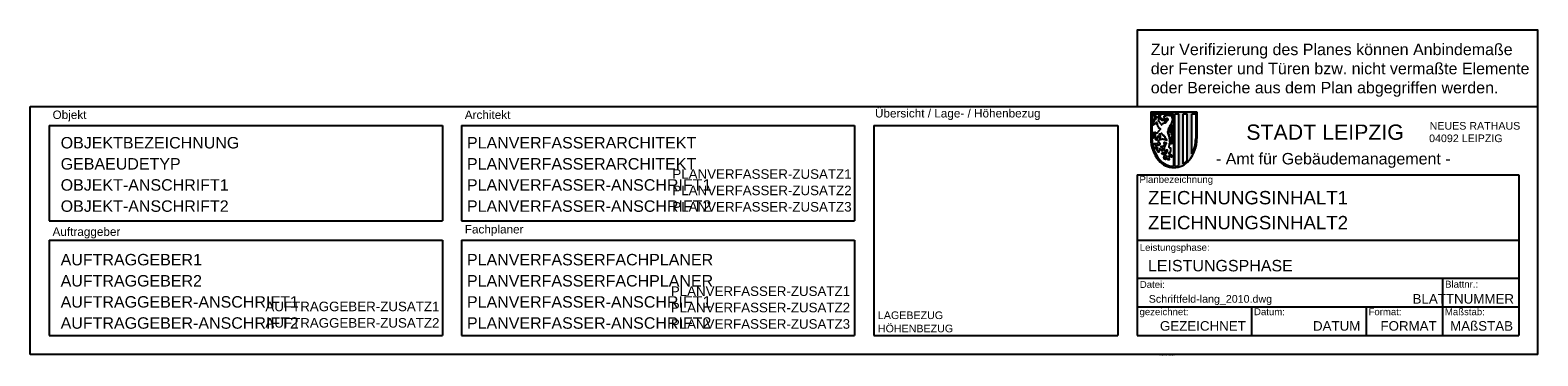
# Model space of a CAD drawing. Header units: metres. Extents: x -395 to 0, y 0 to 85.
import ezdxf
from ezdxf.enums import TextEntityAlignment as Align

# ---------------------------------------------------------------- set-up
doc = ezdxf.new("R2010")
doc.units = ezdxf.units.M
doc.styles.add('ARIAL', font='arial.ttf')

msp = doc.modelspace()

# ---------------------------------------------------------------- hatches: boundary and pattern name
at = {"linetype": 'Continuous'}
h = msp.add_hatch(color=256, dxfattribs=at)
h.paths.add_polyline_path([(-95.36, 63.61), (-101.43, 63.61), (-101.43, 56.63, 0.176331), (-99.32, 50.83, 0.221543), (-95.36, 48.99, 0.221543), (-91.41, 50.83, 0.176331), (-89.3, 56.63), (-89.3, 63.61)])
h.paths.add_polyline_path([(-95.12, 63.1), (-95.12, 49.34, 0.053374), (-94.1, 49.5), (-94.1, 63.1)], flags=16)
h.paths.add_polyline_path([(-95.46, 63.1), (-95.46, 49.33, -0.216849), (-99.06, 51.06, -0.176068), (-101.09, 56.63), (-101.09, 63.1)], flags=16)
h.paths.add_polyline_path([(-92.96, 63.1), (-91.91, 63.1), (-91.91, 50.79, -0.069458), (-92.96, 49.97)], flags=16)
h.paths.add_polyline_path([(-95.76, 59.86), (-95.67, 59.86), (-95.76, 59.97)], flags=0)
h.paths.add_polyline_path([(-96.89, 61.47), (-97.1, 61.63), (-97.5, 61.63), (-97.5, 61.85), (-96.89, 61.85)], flags=0)
h.paths.add_polyline_path([(-97.63, 61.37), (-97.44, 61.37), (-97.36, 61.46), (-97.04, 61.23), (-97.27, 61.23)], flags=0)
h.paths.add_polyline_path([(-90.65, 63.1), (-89.64, 63.1), (-89.64, 56.63, -0.122678), (-90.65, 52.56)], flags=16)

# ---------------------------------------------------------------- linework, layer by layer
for p, q in [((-395, 0), (-395, 65)), ((-395, 65), (0, 65)), ((-101.43, 63.61), (-95.36, 63.61)), ((-101.43, 63.61), (-101.43, 56.63)), ((-95.36, 63.61), (-89.3, 63.61)), ((-89.3, 63.61), (-89.3, 56.63)), ((0, 0), (0, 65)), ((-390, 60), (-390, 35)), ((-390, 60), (-287, 60)), ((-287, 60), (-287, 35)), ((-282, 60), (-282, 35)), ((-282, 60), (-179, 60)), ((-179, 60), (-179, 35)), ((-174, 60), (-174, 5)), ((-174, 60), (-110, 60)), ((-110, 60), (-110, 5)), ((-101.09, 63.1), (-101.09, 56.63)), ((-101.09, 63.1), (-95.46, 63.1)), ((-101.09, 61.61), (-101.09, 61.56)), ((-96.5, 62.64), (-96.47, 62.62)), ((-95.46, 63.1), (-95.46, 49.33)), ((-95.12, 63.1), (-94.1, 63.1)), ((-92.96, 63.1), (-91.91, 63.1)), ((-90.65, 63.1), (-89.64, 63.1)), ((-89.64, 63.1), (-89.64, 56.63)), ((-105, 47.09), (-105, 25)), ((-105, 47.09), (-5, 47.09)), ((-5, 47.09), (-5, 5)), ((-390, 35), (-287, 35)), ((-282, 35), (-179, 35)), ((-390, 30), (-390, 5)), ((-390, 30), (-287, 30)), ((-287, 30), (-287, 5)), ((-282, 30), (-282, 5)), ((-282, 30), (-179, 30)), ((-179, 30), (-179, 5)), ((-105, 30), (-5, 30)), ((-105, 25), (-105, 5)), ((-105, 20), (-5, 20)), ((-25, 20), (-25, 5)), ((-105, 12.5), (-5, 12.5)), ((-75, 12.5), (-75, 5)), ((-45, 12.5), (-45, 5)), ((-390, 5), (-287, 5)), ((-282, 5), (-179, 5)), ((-174, 5), (-110, 5)), ((-105, 5), (-5, 5)), ((0, 0), (-395, 0))]:
    msp.add_line(p, q)
for p, q in [((-95.12, 49.34), (-95.12, 63.1)), ((-94.1, 49.5), (-94.1, 63.1)), ((-92.96, 49.97), (-92.96, 63.1)), ((-91.91, 50.79), (-91.91, 63.1)), ((-90.65, 52.56), (-90.65, 63.1))]:
    msp.add_line(p, q, dxfattribs=at)
msp.add_lwpolyline([(-105, 65), (0, 65), (0, 85), (-105, 85)], close=True)
at = {"flags": 128}
msp.add_lwpolyline([(-97.34, 51.65), (-97.46, 51.53), (-97.58, 51.53), (-97.58, 51.14), (-97.83, 51.18), (-97.92, 51.45), (-97.98, 51.51), (-97.98, 51.69), (-97.91, 51.76), (-97.91, 52), (-97.72, 52.18), (-97.47, 52.18), (-97.58, 52.36), (-97.99, 52.36), (-98.03, 52.34), (-98.06, 52.36), (-98.06, 52.49), (-98.16, 52.49), (-98.27, 52.58), (-98.54, 52.58), (-98.54, 52.71), (-98.36, 52.9), (-98.12, 52.9), (-98.05, 52.83), (-97.93, 52.91), (-97.82, 52.91), (-97.71, 52.82), (-97.55, 52.82), (-97.44, 52.74), (-97.27, 52.74), (-97.27, 52.8), (-97.2, 52.86), (-97.2, 53.04), (-97.11, 53.12), (-97.11, 53.28), (-97.03, 53.32), (-97.03, 53.52), (-97.39, 53.52), (-97.5, 53.42), (-97.5, 53.3), (-97.61, 53.3), (-97.72, 53.37), (-97.84, 53.59), (-97.84, 53.9), (-97.91, 53.96), (-97.83, 54.04), (-97.83, 54.39), (-97.75, 54.43), (-97.75, 54.54), (-97.67, 54.61), (-97.67, 54.7), (-97.59, 54.74), (-97.59, 54.87), (-97.42, 55), (-97.34, 55.27), (-97.28, 55.27), (-97.28, 55.42), (-97.39, 55.51), (-97.63, 55.51), (-97.69, 55.57), (-97.87, 55.57), (-97.98, 55.47), (-97.98, 55.37), (-97.89, 55.21), (-97.89, 54.9), (-98.13, 54.69), (-98.13, 54.63), (-98.26, 54.63), (-98.54, 54.44), (-98.63, 54.54), (-98.77, 54.54), (-98.77, 54.44), (-98.45, 54.15), (-98.45, 53.95), (-98.38, 53.9), (-98.38, 53.47), (-98.49, 53.36), (-98.62, 53.36), (-98.62, 53.58), (-98.78, 53.71), (-98.82, 53.69), (-98.87, 53.74), (-98.93, 53.8), (-98.93, 53.86), (-99.03, 54), (-99.16, 53.86), (-99.16, 53.52), (-99.33, 53.52), (-99.33, 53.06), (-99.41, 53.06), (-99.45, 53.05), (-99.65, 53.26), (-99.65, 53.42), (-99.73, 53.49), (-99.73, 53.9), (-99.57, 54.08), (-99.54, 54.11), (-99.6, 54.17), (-99.74, 54.02), (-99.87, 54.02), (-99.92, 53.92), (-100, 53.92), (-100.06, 54), (-100.26, 54), (-100.26, 53.93), (-100.38, 53.85), (-100.52, 53.85), (-100.52, 54.14), (-100.45, 54.19), (-100.45, 54.32), (-100.36, 54.32), (-100.1, 54.47), (-99.99, 54.47), (-99.95, 54.56), (-99.78, 54.56), (-99.75, 54.64), (-100.01, 54.72), (-100.09, 54.8), (-100.09, 54.89), (-100.18, 54.89), (-100.23, 54.95), (-100.32, 54.95), (-100.52, 55.05), (-100.52, 55.27), (-100.4, 55.27), (-100.36, 55.34), (-100.14, 55.34), (-99.95, 55.2), (-99.87, 55.27), (-99.74, 55.27), (-99.37, 54.88), (-99.25, 54.88), (-99.25, 54.94), (-99.21, 54.98), (-99.2, 54.96), (-99.15, 55.04), (-99.11, 55.02), (-99.07, 55.05), (-98.95, 55.13), (-98.95, 55.33), (-99.14, 55.51), (-99.3, 55.51), (-99.4, 55.63), (-99.4, 55.89), (-99.33, 55.95), (-99.33, 56.05), (-99.17, 56.19), (-99.17, 56.28), (-99.15, 56.31), (-99.11, 56.29), (-99.06, 56.33), (-98.98, 56.39), (-98.87, 56.39), (-98.83, 56.44), (-98.5, 56.44), (-98.38, 56.53), (-98.25, 56.53), (-98.16, 56.45), (-97.92, 56.45), (-97.85, 56.39), (-97.77, 56.39), (-97.71, 56.31), (-97.61, 56.31), (-97.55, 56.23), (-97.39, 56.23), (-97.21, 56.14), (-97.21, 56.2), (-97.35, 56.42), (-97.35, 56.51), (-97.58, 56.71), (-97.58, 56.78), (-97.68, 56.81), (-97.6, 56.89), (-97.6, 57.09), (-97.7, 57.09), (-97.77, 57.17), (-97.85, 57.26), (-97.96, 57.26), (-98.02, 57.41), (-98.22, 57.5), (-98.21, 57.6), (-98.47, 57.84), (-98.47, 57.94), (-98.59, 58.03), (-98.84, 57.78), (-98.84, 57.73), (-99.22, 57.73), (-99.24, 57.69), (-98.93, 57.4), (-98.93, 56.65), (-98.96, 56.62), (-99.1, 56.66), (-99.24, 56.95), (-99.4, 56.95), (-99.4, 57.15), (-99.56, 57.25), (-99.56, 56.88), (-99.63, 56.83), (-99.63, 56.66), (-99.8, 56.59), (-99.8, 56.15), (-100, 56.25), (-100.04, 56.23), (-100.06, 56.26), (-100.06, 56.36), (-100.13, 56.43), (-100.13, 56.94), (-100.04, 57.07), (-100.04, 57.14), (-100.07, 57.18), (-100.24, 57.01), (-100.26, 57.03), (-100.3, 56.95), (-100.56, 56.95), (-100.75, 56.81), (-100.75, 56.71), (-100.85, 56.63), (-100.92, 56.63), (-100.92, 56.75), (-101, 56.8), (-101, 56.91), (-100.91, 56.97), (-100.91, 57.14), (-100.89, 57.17), (-100.83, 57.15), (-100.8, 57.21), (-100.75, 57.32), (-100.57, 57.49), (-100.32, 57.49), (-100.25, 57.56), (-100.13, 57.56), (-100.13, 57.72), (-100.29, 57.72), (-100.39, 57.65), (-100.54, 57.8), (-100.75, 57.87), (-100.96, 57.8), (-101.06, 57.69), (-100.97, 58.04), (-100.78, 58.2), (-100.51, 58.2), (-100.3, 58.28), (-100.21, 58.19), (-100.15, 58.21), (-100.1, 58.14), (-100.04, 58.06), (-99.65, 58.06), (-99.65, 58.18), (-99.33, 58.49), (-99.33, 58.59), (-98.86, 59.03), (-98.9, 59.16), (-98.97, 59.16), (-99.12, 59.3), (-99.26, 59.33), (-99.26, 59.44), (-99.49, 59.68), (-99.49, 59.75), (-99.57, 59.83), (-99.57, 59.92), (-99.73, 60.15), (-99.73, 60.33), (-99.64, 60.38), (-99.64, 60.48), (-99.88, 60.78), (-99.88, 60.88), (-99.95, 60.88), (-99.95, 60.69), (-100.1, 60.57), (-100.26, 60.57), (-100.26, 60.44), (-100.38, 60.34), (-100.63, 60.34), (-100.67, 60.2), (-100.75, 60.17), (-100.75, 60.12), (-100.8, 60.12), (-100.92, 60.16), (-100.92, 60.36), (-100.79, 60.51), (-100.72, 60.51), (-100.59, 60.62), (-100.59, 60.96), (-100.42, 61.14), (-100.56, 61.14), (-100.73, 61.28), (-100.96, 61.28), (-101.08, 61.15), (-101.04, 61.5), (-101.02, 61.53), (-100.91, 61.68), (-100.58, 61.68), (-100.45, 61.77), (-100.4, 61.69), (-100.23, 61.69), (-100.12, 61.59), (-100.12, 61.74), (-100.38, 61.97), (-100.38, 62.06), (-100.45, 62.14), (-100.45, 62.47), (-100.52, 62.51), (-100.52, 62.59), (-100.6, 62.72), (-100.29, 62.72), (-99.87, 62.27), (-99.87, 62.14), (-99.84, 62.08), (-99.77, 62.12), (-99.71, 62.16), (-99.5, 62.16), (-99.5, 62.2), (-99.55, 62.25), (-99.17, 62.68), (-99.17, 62.8), (-99.06, 62.8), (-99, 62.87), (-98.86, 62.87), (-98.86, 62.66), (-98.92, 62.61), (-98.92, 62.49), (-99.07, 62.38), (-99.01, 62.29), (-99.01, 62.08), (-99.23, 62.02), (-99.23, 61.72), (-99.4, 61.67), (-99.4, 61.3), (-99.48, 61.25), (-99.34, 61.12), (-99.34, 61.04), (-99.19, 60.97), (-98.93, 60.73), (-98.93, 60.63), (-98.7, 60.41), (-98.7, 60.31), (-98.57, 60.2), (-98.54, 60.22), (-98.54, 60.34), (-98.41, 60.34), (-98.26, 60.51), (-98.18, 60.51), (-98.13, 60.59), (-98.03, 60.59), (-97.93, 60.68), (-97.78, 60.65), (-97.69, 60.74), (-97.61, 60.74), (-97.5, 60.81), (-97.49, 60.82), (-97.43, 60.8), (-97.27, 60.98), (-97.67, 60.98), (-97.67, 61.12), (-97.75, 61.16), (-97.75, 61.4), (-97.86, 61.29), (-97.97, 61.3), (-98.43, 61.3), (-98.55, 61.4), (-98.59, 61.38), (-98.79, 61.58), (-98.79, 61.8), (-98.69, 61.88), (-98.69, 61.94), (-98.64, 61.94), (-98.51, 61.84), (-98.51, 61.78), (-98.45, 61.78), (-98.45, 61.69), (-98.24, 61.69), (-98.16, 61.63), (-97.69, 61.63), (-97.66, 61.71), (-97.77, 61.82), (-97.77, 61.94), (-97.84, 61.94), (-97.84, 62.06), (-97.91, 62.13), (-97.91, 62.47), (-97.8, 62.57), (-97.46, 62.57), (-97.36, 62.64), (-97.27, 62.64), (-97.27, 62.72), (-96.6, 62.72), (-96.5, 62.64), (-95.92, 62.64), (-95.92, 62.18), (-95.89, 62.09), (-95.88, 62.1), (-95.84, 62.06), (-95.84, 61.75), (-95.76, 61.67), (-95.76, 61.39), (-95.83, 61.34), (-95.83, 61.05), (-95.9, 61.05), (-95.9, 60.82), (-96, 60.82), (-96, 60.6), (-96.07, 60.54), (-96.07, 60.37), (-96.17, 60.29), (-96.17, 60.24), (-96.2, 60.09), (-96.31, 60.09), (-96.31, 60.01), (-96.38, 60.01), (-96.38, 59.92), (-96.46, 59.83), (-96.46, 59.59), (-96.55, 59.48), (-96.55, 59.3), (-96.79, 59.3), (-96.79, 59.1), (-96.87, 59.02), (-96.87, 58.45), (-97.02, 58.33), (-97.02, 58.25), (-96.96, 58.18), (-96.96, 57.94), (-96.86, 57.83), (-96.86, 57.7), (-96.79, 57.62), (-96.79, 57.36), (-96.71, 57.3), (-96.6, 56.86), (-96.6, 56.88), (-96.55, 56.83), (-96.55, 56.57), (-96.47, 56.51), (-96.47, 55.71), (-96.23, 55.48), (-96.08, 55.63), (-96.08, 56.12), (-96.16, 56.17), (-96.16, 56.44), (-96.25, 56.49), (-96.25, 56.63), (-96.33, 56.69), (-96.33, 56.83), (-96.4, 56.91), (-96.4, 57.03), (-96.5, 57.17), (-96.5, 57.32), (-96.57, 57.4), (-96.57, 57.62), (-96.64, 57.69), (-96.64, 58.18), (-96.71, 58.23), (-96.71, 58.33), (-96.65, 58.4), (-96.65, 58.73), (-96.56, 58.84), (-96.56, 58.97), (-96.49, 59.03), (-96.49, 59.13), (-96.4, 59.17), (-96.4, 59.28), (-96.26, 59.41), (-96.26, 59.51), (-96.16, 59.62), (-96.16, 59.69), (-96.08, 59.75), (-96.08, 60.1), (-95.97, 60.1), (-95.89, 60.12), (-95.81, 60.03), (-95.8, 60.05), (-95.76, 60.01), (-95.76, 59.86), (-95.69, 59.86), (-95.69, 59.73), (-95.75, 59.68), (-95.75, 59.49), (-95.83, 59.49), (-95.83, 59.24), (-96, 59.13), (-96, 59.03), (-96.16, 58.87), (-96.16, 58.75), (-96.23, 58.75), (-96.23, 58.52), (-96.31, 58.52), (-96.31, 58.32), (-96.28, 58.3), (-96.24, 58.31), (-96.15, 58.61), (-96.11, 58.61), (-96, 58.72), (-96, 58.82), (-95.93, 58.88), (-95.93, 58.99), (-95.88, 58.99), (-95.81, 59.09), (-95.73, 59.02), (-95.69, 58.98), (-95.69, 58.46), (-95.76, 58.41), (-95.76, 58.3), (-95.91, 58.17), (-95.91, 58.07), (-96.08, 57.93), (-96.08, 57.69), (-96.06, 57.66), (-96, 57.68), (-96, 57.86), (-95.92, 57.97), (-95.76, 57.87), (-95.76, 57.76), (-95.69, 57.7), (-95.69, 57.41), (-95.75, 57.39), (-95.75, 57.28), (-95.83, 57.22), (-95.83, 57.1), (-95.91, 57.1), (-95.91, 56.62), (-95.84, 56.62), (-95.84, 56.34), (-95.76, 56.28), (-95.76, 55.91), (-95.69, 55.91), (-95.69, 55.69), (-95.75, 55.63), (-95.75, 55.48), (-95.83, 55.41), (-95.83, 55.29), (-95.93, 55.29), (-96.06, 55.18), (-96.45, 55.18), (-96.5, 55.25), (-96.56, 55.22), (-96.56, 55.08), (-96.6, 55.03), (-96.63, 54.99), (-96.63, 54.68), (-96.71, 54.61), (-96.71, 54.3), (-96.49, 54.16), (-96.25, 54.16), (-96.25, 53.23), (-96.3, 53.2), (-96.3, 52.97), (-96.38, 52.97), (-96.38, 52.87), (-96.45, 52.81), (-96.57, 52.88), (-96.6, 52.9), (-96.71, 52.78), (-96.71, 52.68), (-96.6, 52.52), (-96.3, 52.52), (-96.23, 52.43), (-96.11, 52.43), (-96.08, 52.39), (-96.08, 52.31), (-95.92, 52.15), (-95.92, 51.73), (-95.94, 51.7), (-96.18, 51.94), (-96.32, 51.95), (-96.51, 51.95), (-96.66, 52.08), (-96.74, 51.96), (-96.71, 51.92), (-96.71, 51.84), (-96.63, 51.75), (-96.63, 51.5), (-96.71, 51.41), (-96.71, 51.26), (-96.63, 51.11), (-96.63, 51), (-96.85, 51), (-96.91, 51.08), (-97.04, 51.08), (-97.04, 51.2), (-97.21, 51.44), (-97.21, 51.54), (-97.27, 51.59), (-97.21, 51.67), (-97.21, 51.85), (-97.21, 51.95), (-97.27, 51.91), (-97.27, 51.81), (-97.34, 51.76), (-97.34, 51.65)], close=True, dxfattribs=at)
for points in [[(-97.32, 61.85), (-97.39, 61.75), (-97.5, 61.75), (-97.5, 61.63), (-97.1, 61.63), (-96.98, 61.54), (-96.89, 61.54), (-96.89, 61.66), (-97.07, 61.85), (-97.32, 61.85)], [(-97.44, 61.37), (-97.24, 61.37), (-97.09, 61.26), (-97.13, 61.23), (-97.27, 61.23), (-97.49, 61.31), (-97.44, 61.37)]]:
    msp.add_lwpolyline(points, dxfattribs=at)
at = {"linetype": 'Continuous'}
for centre, radius, start, end in [((-92.41, 56.63), 9.02, 180, 220.001), ((-92.41, 56.63), 8.68, 180, 220.001), ((-98.32, 56.63), 9.02, 319.999, 360), ((-98.32, 56.63), 8.68, 332.0241, 360), ((-95.36, 54.16), 5.17, 220.0228, 269.9896), ((-95.36, 54.16), 4.82, 220.0243, 268.8595), ((-95.37, 54.15), 5.16, 270, 319.999), ((-95.37, 54.16), 5.17, 270.0104, 319.9772), ((-95.37, 54.16), 4.82, 272.9485, 285.1693), ((-95.37, 54.15), 4.82, 299.9101, 315.8031)]:
    msp.add_arc(centre, radius, start, end, dxfattribs=at)

# ---------------------------------------------------------------- texts
at = {"style": 'ARIAL'}
for s, height, p in [('STADT LEIPZIG', 4, (-55.74, 58.28)), ('- Amt für Gebäudemanagement -', 3, (-53.59, 50.95))]:
    msp.add_text(s, height=height, dxfattribs=at).set_placement(p, align=Align.MIDDLE)
for s, p in [('NEUES RATHAUS', (-28.35, 58.93)), ('04092 LEIPZIG', (-28.49, 55.66))]:
    msp.add_text(s, height=2, dxfattribs=at).set_placement(p)
at = {"insert": (-101.41, 81.45), "char_height": 3, "attachment_point": 1, "style": 'ARIAL'}
msp.add_mtext_dynamic_manual_height_columns('Zur Verifizierung des Planes können Anbindemaße \\Pder Fenster und Türen bzw. nicht vermaßte Elemente \\Poder Bereiche aus dem Plan abgegriffen werden.', width=107.5506, gutter_width=1.25, heights=[0], dxfattribs=at)
at = {"attachment_point": 1, "style": 'ARIAL'}
for s, insert, char_height, width in [(' Objekt', (-389.98, 63.93), 2.2, 30.81), (' Architekt', (-281.98, 63.93), 2.2, 30.81), (' Übersicht / Lage- / Höhenbezug', (-174.52, 64.32), 2.2, 47.324), (' Planbezeichnung', (-105.07, 46.79), 1.8, 30.81), (' Auftraggeber', (-389.99, 33.3), 2.2, 30.81), (' Fachplaner', (-281.98, 33.93), 2.2, 30.81), (' Leistungsphase:', (-105, 28.98), 1.8, 30), (' Datei:', (-104.98, 19.27), 1.8, 30), (' Blattnr.:', (-25, 19.34), 1.8, 30), (' gezeichnet:', (-105.06, 12.12), 1.8, 30), (' Datum:', (-75.06, 12.12), 1.8, 30), (' Format:', (-45.06, 12.12), 1.8, 30), (' Maßstab:', (-25.06, 12.12), 1.8, 30)]:
    msp.add_mtext(s, dxfattribs=dict(at, insert=insert, char_height=char_height, width=width))
for insert, char_height in [((-101.93, 15.59), 2), ((-99.28, 0), 0.25)]:
    msp.add_mtext('Schriftfeld-lang_2010.dwg', dxfattribs=dict(at, insert=insert, char_height=char_height))
at = {"style": 'ARIAL'}
for tag, p, s, height in [('OBJEKTBEZEICHNUNG', (-387, 54), '', 3), ('PLANVERFASSERARCHITEKT', (-280.56, 54), '', 3), ('GEBAEUDETYP', (-387, 48.47), '', 3), ('PLANVERFASSERARCHITEKT', (-280.56, 48.47), '', 3), ('OBJEKT-ANSCHRIFT1', (-387, 42.94), 'Straße Hausnummer', 3), ('PLANVERFASSER-ANSCHRIFT1', (-280.56, 42.94), 'Straße Hausnummer', 3), ('OBJEKT-ANSCHRIFT2', (-387, 37.4), 'PLZ Ort', 3), ('PLANVERFASSER-ANSCHRIFT2', (-280.56, 37.4), 'PLZ Ort', 3), ('ZEICHNUNGSINHALT1', (-102.15, 39.36), '', 3.5), ('ZEICHNUNGSINHALT2', (-102.15, 32.82), '', 3.5), ('AUFTRAGGEBER1', (-387.01, 23.37), 'Stadt Leipzig', 3), ('PLANVERFASSERFACHPLANER', (-280.56, 23.37), '', 3), ('LEISTUNGSPHASE', (-102.15, 21.8), 'LEISTUNGSPHASE', 3), ('AUFTRAGGEBER2', (-387.01, 17.83), 'Amt', 3), ('PLANVERFASSERFACHPLANER', (-280.56, 17.83), '', 3), ('AUFTRAGGEBER-ANSCHRIFT1', (-387.01, 12.3), 'Straße Hausnummer', 3), ('PLANVERFASSER-ANSCHRIFT1', (-280.56, 12.3), 'Straße Hausnummer', 3), ('AUFTRAGGEBER-ANSCHRIFT2', (-387.01, 6.77), 'PLZ Ort', 3), ('PLANVERFASSER-ANSCHRIFT2', (-280.56, 6.77), 'PLZ Ort', 3), ('LAGEBEZUG', (-172.9, 9.3), 'Lagebezug:', 2), ('HÖHENBEZUG', (-172.9, 5.83), 'Höhenbezug:', 2)]:
    msp.add_attdef(tag, p, s, height=height, dxfattribs=at)
for tag, text, p in [('PLANVERFASSER-ZUSATZ1', 'Tel.:', (-179.79, 46.05)), ('PLANVERFASSER-ZUSATZ2', 'Fax.:', (-179.79, 41.76)), ('PLANVERFASSER-ZUSATZ3', 'Email:', (-179.79, 37.47)), ('PLANVERFASSER-ZUSATZ1', 'Tel.:', (-180.19, 15.36)), ('BLATTNUMMER', '', (-6.24, 13.35)), ('AUFTRAGGEBER-ZUSATZ1', 'Tel.:', (-287.77, 11.36)), ('PLANVERFASSER-ZUSATZ2', 'Fax.:', (-180.19, 11.07)), ('AUFTRAGGEBER-ZUSATZ2', 'Fax.:', (-287.77, 7.06)), ('PLANVERFASSER-ZUSATZ3', 'Email:', (-180.19, 6.77)), ('GEZEICHNET', 'Name', (-76.5, 6.26)), ('DATUM', 'tt.mm.jjjj', (-46.5, 6.26)), ('FORMAT', 'A3', (-26.5, 6.26)), ('MAßSTAB', '1 : 100', (-6.5, 6.26))]:
    msp.add_attdef(tag, text=text, height=2.5, dxfattribs=at).set_placement(p, align=Align.RIGHT)

doc.saveas('drawing.dxf')
